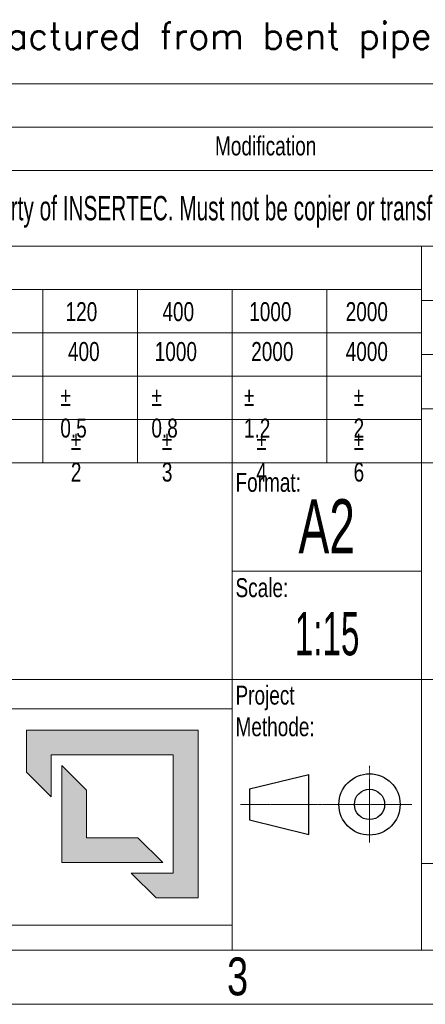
# Model space of a CAD drawing. Header units: millimetres. Extents: x 0 to 31447, y 0 to 22462.
# Tile 12 of 14: x 24208 to 26261, y 0 to 4981. Entities that reach past the tile are written whole.
import ezdxf

# ---------------------------------------------------------------- set-up
doc = ezdxf.new("R2010")
doc.units = ezdxf.units.MM
doc.header["$LTSCALE"] = 0.25
doc.linetypes.add('CENTER', pattern=[50.8, 31.75, -6.35, 6.35, -6.35])
doc.linetypes.add('CENTERX2', pattern=[20.32, 12.7, -2.54, 2.54, -2.54])
doc.layers.add('SLD-0', color=179, linetype='Continuous')
doc.styles.add('AdskIsoMetric', font='romans.shx')
doc.styles.add('SLDTEXTSTYLE1', font='TXT', dxfattribs={"width": 0.574367})
doc.styles.add('SLDTEXTSTYLE2', font='TXT', dxfattribs={"width": 0.638186})
doc.styles.add('SLDTEXTSTYLE3', font='TXT', dxfattribs={"width": 0.75})

# ---------------------------------------------------------------- blocks, each defined once
blk = doc.blocks.new('cajetin')
at = {"color": 7, "linetype": 'Continuous', "lineweight": 18}
for p, q in [((853.5, 7.5), (7.5, 7.5)), ((861, 0), (0, 0))]:
    blk.add_line(p, q, dxfattribs=at)
at = {"color": 7, "linetype": 'Continuous', "lineweight": 0, "insert": (693.01, 6.49), "char_height": 5.25, "attachment_point": 2, "style": 'SLDTEXTSTYLE3'}
blk.add_mtext('3', dxfattribs=at)
blk = doc.blocks.new('LOGO_sombreado')
at = {"linetype": 'Continuous'}
for points in [[(69.338, 18.023), (53.486, 18.023), (53.486, 14.148), (55.776, 11.858), (55.776, 15.733), (67.048, 15.733), (67.048, 4.812), (63.173, 4.812), (65.463, 2.523), (69.338, 2.523)], [(59.044, 12.465), (56.754, 14.754), (56.754, 5.791), (66.07, 5.791), (63.78, 8.081), (59.044, 8.081)]]:
    blk.add_hatch(color=7, dxfattribs=at).paths.add_polyline_path(points, flags=0)
at = {"color": 7, "linetype": 'Continuous', "lineweight": 18}
for p, q in [((0, 20), (72.5, 20)), ((72.5, 20), (72.502, 20.001)), ((72.5, 20), (72.5, 0)), ((53.486, 14.148), (53.486, 18.023)), ((53.486, 18.023), (69.338, 18.023)), ((69.338, 18.023), (69.338, 2.523)), ((67.048, 15.733), (55.776, 15.733)), ((55.776, 15.733), (55.776, 11.858)), ((67.048, 4.812), (67.048, 15.733)), ((56.754, 5.791), (56.754, 14.754)), ((56.754, 14.754), (59.044, 12.465)), ((55.776, 11.858), (53.486, 14.148)), ((59.044, 12.465), (59.044, 8.081)), ((59.044, 8.081), (63.78, 8.081)), ((63.78, 8.081), (66.07, 5.791)), ((66.07, 5.791), (56.754, 5.791)), ((65.463, 2.523), (63.173, 4.812)), ((63.173, 4.812), (67.048, 4.812)), ((69.338, 2.523), (65.463, 2.523)), ((0, 0), (72.5, 0))]:
    blk.add_line(p, q, dxfattribs=at)

msp = doc.modelspace()

# ---------------------------------------------------------------- linework, layer by layer
at = {"color": 7, "linetype": 'Continuous', "lineweight": 18}
for p, q in [((21311.4, 4656.7), (31172.8, 4656.7)), ((21311.4, 4437.6), (31172.8, 4437.6)), ((21311.4, 4218.5), (31172.8, 4218.5)), ((21311.4, 3835), (31172.8, 3835)), ((26242.1, 3835), (26242.1, 273.9)), ((21311.4, 3615.8), (26242.1, 3615.8)), ((24324.6, 2739.3), (24324.6, 3615.8)), ((24804, 2739.3), (24804, 3615.8)), ((25283.3, 2739.3), (25283.3, 3615.8)), ((25762.7, 2739.3), (25762.7, 3615.8)), ((29529.2, 3561), (26242.1, 3561)), ((21311.4, 3396.7), (26242.1, 3396.7)), ((29529.2, 3287.1), (26242.1, 3287.1)), ((21311.4, 3177.5), (26242.1, 3177.5)), ((29529.2, 3013.2), (26242.1, 3013.2)), ((21311.4, 2958.4), (26242.1, 2958.4)), ((23845.2, 2739.3), (24324.6, 2739.3)), ((24324.6, 2739.3), (24804, 2739.3)), ((24804, 2739.3), (25283.3, 2739.3)), ((25283.3, 2739.3), (25762.7, 2739.3)), ((25283.3, 2739.3), (25283.3, 1643.6)), ((25762.7, 2739.3), (26242.1, 2739.3)), ((26242.1, 2739.3), (27063.9, 2739.3)), ((25283.3, 2191.4), (26242.1, 2191.4)), ((21311.4, 1643.6), (26242.1, 1643.6)), ((25283.3, 1643.6), (25283.3, 273.9)), ((26242.1, 1643.6), (31172.8, 1643.6)), ((26242.1, 712.2), (31172.8, 712.2)), ((21311.4, 273.9), (31172.8, 273.9))]:
    msp.add_line(p, q, dxfattribs=at)
at = {"color": 7, "linetype": 'CENTERX2', "lineweight": 18}
msp.add_line((25978.8, 1205.6), (25978.8, 817.9), dxfattribs=at)
at = {"color": 7, "linetype": 'Continuous', "lineweight": 25}
for p, q in [((25371.3, 1089.8), (25671.8, 1162.7)), ((25671.8, 859.6), (25671.8, 1162.7)), ((25371.3, 1089.8), (25371.3, 932.4)), ((25371.3, 932.4), (25671.8, 859.6))]:
    msp.add_line(p, q, dxfattribs=at)
at = {"color": 7, "linetype": 'CENTER', "lineweight": 18}
msp.add_line((25325.8, 1011.1), (26192.2, 1011.1), dxfattribs=at)
at = {"color": 7, "linetype": 'Continuous', "lineweight": 25}
for radius in [155.1, 76.7]:
    msp.add_circle((25978.8, 1011.1), radius, dxfattribs=at)

# ---------------------------------------------------------------- block references
at = {"xscale": 36.5234375, "yscale": 36.5234375, "zscale": 36.5234375}
msp.add_blockref('cajetin', (0, 0), dxfattribs=at)
at = {"color": 7, "linetype": 'Continuous', "xscale": 54.78515625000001, "yscale": 54.78515625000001, "zscale": 54.78515625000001}
msp.add_blockref('LOGO_sombreado', (21312, 399.8), dxfattribs=at)

# ---------------------------------------------------------------- texts
at = {"insert": (21629, 4966.9), "char_height": 135, "attachment_point": 1, "style": 'AdskIsoMetric'}
msp.add_mtext_dynamic_manual_height_columns('**The elbows will be manufactured from bent pipes using a manual bending machine', width=214975.278, gutter_width=675, heights=[0], dxfattribs=at)
at = {"color": 7, "linetype": 'Continuous', "lineweight": 0, "style": 'SLDTEXTSTYLE3'}
for s, insert, char_height, attachment_point in [('Modification', (25453.1, 4390.3), 95.874, 2), ('Tolerance for dimensions without tol. according to ISO 2768-mK', (21346.5, 3769.9), 95.874, 1), ('120', (24440.2, 3552), 95.87, 1), ('400', (24930.4, 3552), 95.87, 1), ('1000', (25369.7, 3552), 95.87, 1), ('2000', (25858.1, 3552), 95.87, 1), ('400', (24452.1, 3350.3), 95.87, 1), ('1000', (24891.4, 3350.3), 95.87, 1), ('2000', (25379.8, 3350.3), 95.87, 1), ('4000', (25858.1, 3350.3), 95.87, 1), ('%%p^J0.5', (24413.6, 3122.7), 95.87, 1), ('%%p^J0.8', (24874.5, 3122.7), 95.87, 1), ('%%p^J1.2', (25343.1, 3122.7), 95.87, 1), ('%%p^J2', (25898.1, 3122.7), 95.87, 1), ('%%p^J2', (24466.8, 2900.1), 95.87, 1), ('%%p^J3', (24927.6, 2900.1), 95.87, 1), ('%%p^J4', (25405.7, 2900.1), 95.87, 1), ('%%p^J6', (25898.1, 2900.1), 95.87, 1), ('Format:', (25300.4, 2688.5), 95.87, 1), ('Scale:', (25300.4, 2155.7), 95.87, 1), ('Project^JMethode:', (25300.4, 1612), 95.874, 1)]:
    msp.add_mtext(s, dxfattribs=dict(at, insert=insert, char_height=char_height, attachment_point=attachment_point))
at = {"layer": 'SLD-0', "color": 7, "attachment_point": 2}
for s, insert, char_height, style in [('This drawing is property of INSERTEC. Must not be copier or transferred to third parties in any way without written authorization.', (26144.6, 4089.2), 123.2666, 'SLDTEXTSTYLE2'), ('A2', (25762.3, 2555), 273.93, 'SLDTEXTSTYLE2'), ('1:15', (25763.9, 1984.6), 219.14, 'SLDTEXTSTYLE1')]:
    msp.add_mtext(s, dxfattribs=dict(at, insert=insert, char_height=char_height, style=style))

doc.saveas('drawing.dxf')
